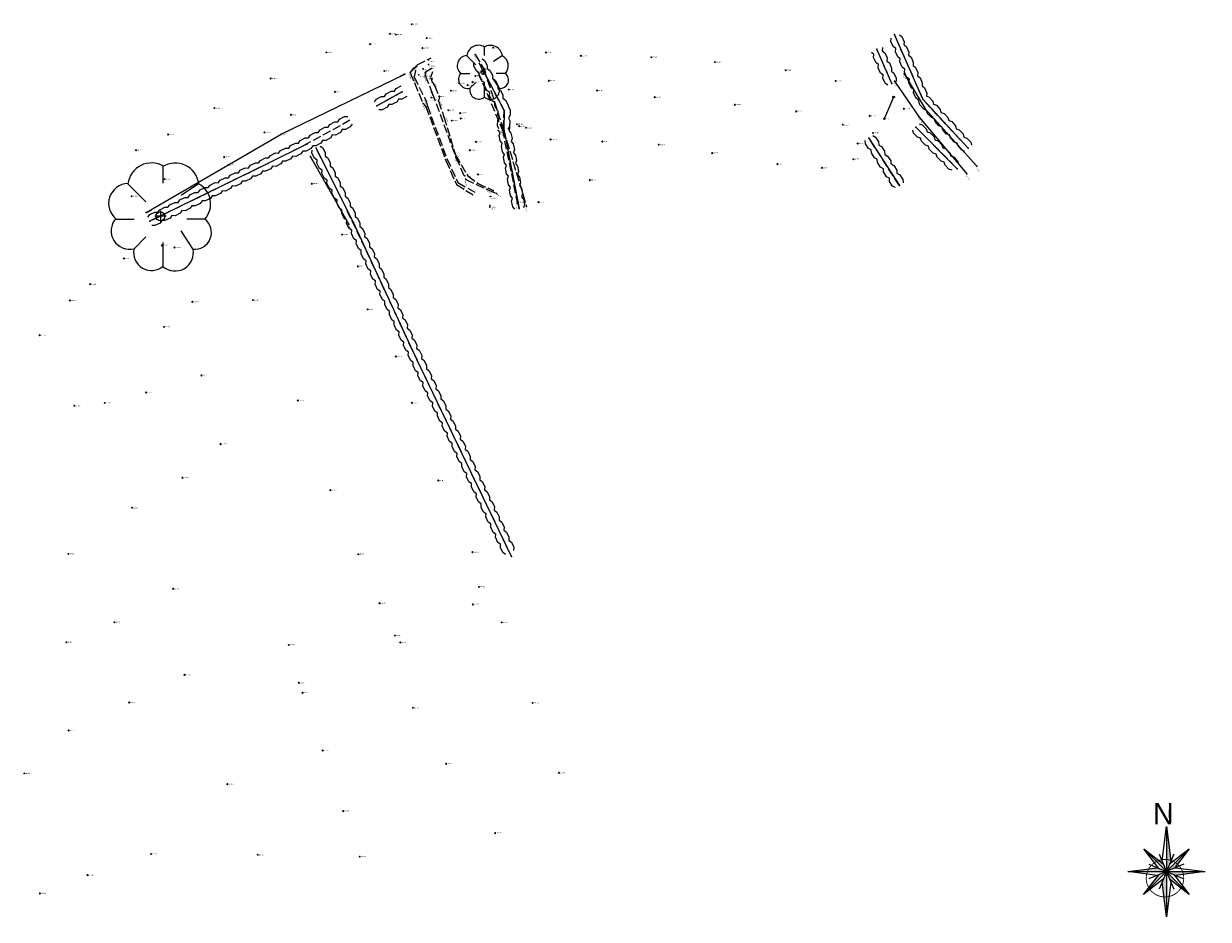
# Model space of a CAD drawing. Header units: metres. Extents: x 658718 to 659592, y 796119 to 796841.
# Tile 10 of 10: x 659352 to 659564, y 796681 to 796841. Entities that reach past the tile are written whole.
import ezdxf

# ---------------------------------------------------------------- set-up
doc = ezdxf.new("R2010")
doc.units = ezdxf.units.M
doc.header["$MEASUREMENT"] = 0
for name, pattern in [('Center line', [100, 100, 0]), ('Dashed 3-1', [2, 1.5, -0.5]), ('Dashed 4-1', [2, 1.6, -0.4]), ('Gate', [100, 100, 0]), ('Hedge', [100, 100, 0])]:
    doc.linetypes.add(name, pattern=pattern)
for name, color, linetype in [('0-018LINE', 6, 'Continuous'), ('0-18LINE', 8, 'Continuous'), ('DIMENSION', 6, 'Continuous')]:
    doc.layers.add(name, color=color, linetype=linetype)
for name, color, linetype, lineweight, true_color in [('Bank Bottom', 7, 'Continuous', 0, 0xffa500), ('Bank Bottom_Text', 7, 'Continuous', 0, 0xffa500), ('Bank Top', 7, 'Continuous', 0, 0xc7c074), ('Bank Top_Text', 7, 'Continuous', 0, 0xc7c074), ('Channel', 7, 'Continuous', 0, 0xff0080), ('Channel_Text', 7, 'Continuous', 0, 0xff0080), ('Electricity Pole', 1, 'Continuous', 0, 0xff0000), ('Electricity Pole_Text', 1, 'Continuous', 0, 0xff0000), ('Finished Floor Level', 7, 'Continuous', 0, 0xffffff), ('Gate', 6, 'Continuous', 0, 0xff00ff), ('Hedge', 3, 'Continuous', 0, 0x00ff00), ('Invert Level', 7, 'Continuous', 0, 0xffffff), ('Invert Level_Text', 7, 'Continuous', 0, 0xffffff), ('Post', 7, 'Continuous', 0, 0xffffff), ('Post_Text', 7, 'Continuous', 0, 0xffffff), ('Road Edge', 7, 'Continuous', 0, 0xff80c0), ('Road Edge_Text', 7, 'Continuous', 0, 0xff80c0), ('Spot Level', 7, 'Continuous', 0, 0xffffff), ('Spot Level_Text', 7, 'Continuous', 0, 0xffffff), ('Tree', 3, 'Continuous', 0, 0x00ff00)]:
    doc.layers.add(name, color=color, linetype=linetype, lineweight=lineweight, true_color=true_color)
doc.styles.add('0.3mm', font='micross.ttf', dxfattribs={"height": 0.3})
doc.styles.add('GOTHICE', font='gothice', dxfattribs={"width": 1.25, "height": 20})

# ---------------------------------------------------------------- blocks, each defined once
blk = doc.blocks.new('Point')
blk.add_point((0, 0))
blk = doc.blocks.new('Spot Level-Dia cross')
at = {"color": 0}
for p, q in [((-1, 1), (1, -1)), ((-1, -1), (1, 1))]:
    blk.add_line(p, q, dxfattribs=at)
blk = doc.blocks.new('Tree-Tree 2')
at = {"color": 0}
for p, q in [((0.05, 0.59), (0.05, 0.9)), ((-0.58, 0.58), (-0.26, 0.26)), ((0.68, 0.58), (0.37, 0.37)), ((0.1, 0), (-0.1, 0)), ((0, 0.1), (0, -0.1)), ((-0.79, -0.05), (-0.47, -0.05)), ((0.79, -0.05), (0.47, -0.05)), ((-0.47, -0.58), (-0.26, -0.37)), ((0.58, -0.58), (0.37, -0.26)), ((0.05, -0.89), (0.05, -0.47))]:
    blk.add_line(p, q, dxfattribs=at)
for centre, radius, start, end in [((-0.16, 0.53), 0.423, 59.7436, 173.211), ((0.26, 0.52), 0.43, 8.1301, 120.7355), ((-0.57, 0.23), 0.356, 91.6366, 231.8428), ((0.49, 0.22), 0.407, 318.0128, 62.1759), ((-0.55, -0.26), 0.33, 138.8141, 284.0362), ((0.61, -0.29), 0.3, 264.0939, 53.1301), ((-0.16, -0.65), 0.319, 167.2756, 311.1859), ((0.26, -0.65), 0.328, 228.8141, 12.3391)]:
    blk.add_arc(centre, radius, start, end, dxfattribs=at)
blk = doc.blocks.new('Tree-Single circle')
at = {"color": 0}
blk.add_circle((0, 0), 1, dxfattribs=at)
blk = doc.blocks.new('Electricity Pole-Cross circle')
at = {"color": 0}
for p, q in [((-1, 0), (1, 0)), ((0, -1), (0, 1))]:
    blk.add_line(p, q, dxfattribs=at)
blk.add_circle((0, 0), 0.9, dxfattribs=at)
blk = doc.blocks.new('Post-Single circle')
at = {"color": 0}
blk.add_circle((0, 0), 1, dxfattribs=at)
blk = doc.blocks.new('A$C27A64CFB')
at = {"layer": '0-018LINE'}
for p, q in [((1029, 1177), (1177, 1893)), ((1177, 1893), (1214, 1163)), ((924, 1038), (589, 1547)), ((589, 1547), (1041, 1139)), ((1196, 1127), (1705, 1461)), ((1705, 1461), (1296, 1009)), ((504, 432), (912, 884)), ((1013, 766), (504, 432)), ((1031, 0), (994, 730)), ((1180, 716), (1031, 0))]:
    blk.add_line(p, q, dxfattribs=at)
for points in [[(1177, 1893), (1031, 0)], [(1705, 1461), (504, 432)], [(1619, 346), (589, 1547)], [(1315, 1362), (893, 531)], [(1249, 504), (959, 1389)], [(835, 858), (0, 1031), (852, 1074)], [(2208, 862), (0, 1031)], [(1547, 1091), (661, 802)], [(1520, 736), (689, 1157)], [(1373, 1034), (2208, 862), (1357, 818)], [(1619, 346), (1167, 754)], [(1285, 855), (1619, 346)]]:
    blk.add_lwpolyline(points, dxfattribs=at)
at = {"layer": '0-018LINE', "const_width": 21.6}
blk.add_lwpolyline([(484, 994, 1843.016088), (484, 995, 0.000543)], format="xyb", close=True, dxfattribs=at)
at = {"layer": '0-018LINE'}
for points in [[(1177, 1893), (1214, 1163), (1104, 946)], [(589, 1547), (1041, 1139), (1104, 946)], [(1705, 1461), (1296, 1009), (1104, 946)], [(0, 1031), (852, 1074), (1104, 946)], [(504, 432), (912, 884), (1104, 946)], [(1031, 0), (994, 730), (1104, 946)], [(1619, 346), (1167, 754), (1104, 946)], [(2208, 862), (1357, 818), (1104, 946)]]:
    blk.add_solid(points, dxfattribs=at)
at = {"layer": '0-18LINE', "style": 'GOTHICE'}
blk.add_text('N', height=518, rotation=265.4932, dxfattribs=at).set_placement((2289, 1185))

msp = doc.modelspace()

# ---------------------------------------------------------------- linework, layer by layer
at = {"layer": 'Bank Bottom', "linetype": 'Dashed 3-1'}
msp.add_line((659435.08, 796810.96, 148.24), (659436.74, 796810.28, 148.16), dxfattribs=at)
for points in [[(659422.25, 796832.18, 148.7), (659422.04, 796831.07, 148.85), (659424.16, 796826.79, 148.58), (659424.39, 796825.88, 148.58), (659427.87, 796816.49, 148.58), (659429.85, 796812.2, 148.58), (659432.85, 796810.51, 148.58)], [(659425.13, 796832.57, 148.54), (659423.96, 796831.86, 148.66), (659424, 796831.32, 148.75), (659425.26, 796828.2, 148.65), (659429.49, 796816.67, 148.27), (659431.23, 796812.75, 148.26), (659435.08, 796810.96, 148.24)], [(659433.45, 796831.89, 150.58), (659437.78, 796821.59, 150.62), (659440.44, 796808.56, 149.45)]]:
    msp.add_polyline3d(points, dxfattribs=at)
at = {"layer": 'Bank Bottom'}
for p in [(659424.58, 796834.11, 149.02), (659435.52, 796808.09, 148.31)]:
    msp.add_point(p, dxfattribs=at)
at = {"layer": 'Bank Top', "linetype": 'Dashed 4-1'}
msp.add_line((659433.34, 796812.09, 148.5), (659436.11, 796810.8, 148.63), dxfattribs=at)
msp.add_lwpolyline([(659421.36, 796831.99), (659422.57, 796833.21), (659425.03, 796834.48)], dxfattribs=at)
for points in [[(659432.89, 796835.08, 152.26), (659434.47, 796832.53, 152.14), (659437.94, 796821.7, 151.39), (659442.09, 796807.92, 150.07)], [(659421.3, 796831.85, 149.34), (659423.61, 796826.36, 149.14), (659423.9, 796825.98, 148.85), (659424.11, 796825.81, 149.1), (659427.68, 796816.17, 149.1), (659429.57, 796811.84, 148.69), (659432.54, 796810.03, 148.44)], [(659421.44, 796831.97, 149.32), (659422.5, 796833.03, 149.4)], [(659425.32, 796831.96, 149.58), (659424.96, 796830.98, 149.58), (659425.25, 796830.21, 149.09), (659425.63, 796829.56, 149.04), (659426.54, 796827.51, 149.11), (659426.36, 796826.82, 149.11), (659427.32, 796823.97, 149), (659429.39, 796817.18, 148.76), (659431.61, 796813.4, 148.76), (659433.34, 796812.09, 148.5)]]:
    msp.add_polyline3d(points, dxfattribs=at)
at = {"layer": 'Bank Top'}
msp.add_point((659435.56, 796807.81, 148.42), dxfattribs=at)
at = {"layer": 'Channel', "linetype": 'Continuous'}
msp.add_line((659410.35, 796804.76, 154.8), (659403.52, 796816.87, 154.49), dxfattribs=at)
msp.add_polyline3d([(659374.15, 796806.89, 157.79), (659388.74, 796815.31, 156.24), (659398.25, 796820.83, 154.72), (659420.36, 796831.56, 149.39)], dxfattribs=at)
at = {"layer": 'Finished Floor Level', "color": 96, "linetype": 'Hedge', "true_color": 0x008000}
for p, q in [((659507.32, 796829.93, 162.35), (659504.64, 796836.01, 162.54)), ((659415.36, 796825.92, 151.5), (659419.9, 796828.39, 149.46)), ((659519, 796814.64, 161.97), (659511.62, 796822.13, 161.84)), ((659503.21, 796820.16, 161.45), (659508.68, 796811.66, 160.49))]:
    msp.add_line(p, q, dxfattribs=at)
for points in [[(659520.95, 796818.33, 162.01), (659512.88, 796827.08, 162.19), (659507.77, 796838.67, 162.32)], [(659434.33, 796832.2, 152.06), (659438.09, 796825.11, 152.06), (659438.06, 796821.73, 151.46), (659440.76, 796807.58, 149.98)], [(659402.87, 796819.05, 154.34), (659395.88, 796815.64, 156.7), (659374.82, 796805.29, 158.53)], [(659439.41, 796745.45, 155.52), (659422.5, 796780.61, 156.12), (659411.18, 796805.08, 155.23), (659404.5, 796818.37, 153.92)]]:
    msp.add_polyline3d(points, dxfattribs=at)
at = {"layer": 'Gate', "linetype": 'Gate', "ltscale": 0.2}
msp.add_line((659507.59, 796827.47, 161.89), (659505.98, 796823.72, 161.7), dxfattribs=at)
at = {"layer": 'Hedge', "linetype": 'Dashed 3-1'}
for p, q in [((659508.74, 796836.46, 162.19), (659507.77, 796838.67, 162.32)), ((659507.32, 796829.93, 162.35), (659504.64, 796836.01, 162.54)), ((659512.78, 796827.3, 162.19), (659508.74, 796836.46, 162.19)), ((659438.09, 796825.11, 152.06), (659433.41, 796833.96, 152.06)), ((659419.9, 796828.39, 149.46), (659415.36, 796825.92, 151.5)), ((659514.14, 796825.64, 162.01), (659512.88, 796827.08, 162.19)), ((659437.94, 796821.77, 151.39), (659438.09, 796825.11, 152.06)), ((659520.95, 796818.33, 162.01), (659514.13, 796825.65, 162.01)), ((659410.55, 796823.33, 158.53), (659401.77, 796818.53, 158.53)), ((659438.95, 796817.4, 149.98), (659437.95, 796822.31, 149.98)), ((659518.64, 796815, 161.84), (659511.62, 796822.13, 161.84)), ((659508.63, 796811.74, 161.45), (659503.21, 796820.16, 161.45)), ((659401.77, 796818.53, 158.53), (659392.8, 796814.09, 158.53)), ((659408.99, 796809.42, 153.92), (659404.5, 796818.37, 153.92)), ((659440.76, 796807.58, 149.98), (659438.92, 796817.41, 149.98)), ((659392.8, 796814.09, 158.53), (659383.81, 796809.69, 158.53)), ((659383.81, 796809.69, 158.53), (659374.82, 796805.29, 158.53)), ((659413.31, 796800.4, 153.92), (659408.99, 796809.42, 153.92)), ((659417.53, 796791.32, 153.92), (659413.31, 796800.4, 153.92)), ((659421.73, 796782.24, 153.92), (659417.53, 796791.32, 153.92)), ((659426.05, 796773.21, 153.92), (659421.73, 796782.24, 153.92)), ((659430.4, 796764.19, 153.92), (659426.05, 796773.21, 153.92)), ((659434.73, 796755.17, 153.92), (659430.4, 796764.19, 153.92)), ((659439.05, 796746.14, 153.92), (659434.73, 796755.17, 153.92))]:
    msp.add_line(p, q, dxfattribs=at)
at = {"layer": 'Hedge'}
for points, elevation in [([(659508, 796836.13), (659507.55, 796836.49), (659507.15, 796837.4), (659507.19, 796837.98)], 162.19), ([(659508.66, 796838.62), (659509.12, 796838.28), (659509.53, 796837.36), (659509.48, 796836.79)], 162.19), ([(659505.64, 796836.31), (659505.61, 796835.74), (659506.06, 796835.39), (659506.46, 796834.49), (659506.42, 796833.91), (659506.87, 796833.57), (659507.28, 796832.66), (659507.23, 796832.09), (659507.69, 796831.75), (659508.1, 796830.83), (659508.06, 796830.26)], 162.35), ([(659512.04, 796826.97), (659511.59, 796827.34), (659511.19, 796828.25), (659511.23, 796828.82), (659510.77, 796829.16), (659510.38, 796830.09), (659510.44, 796830.66), (659509.98, 796830.98), (659509.57, 796831.91), (659509.61, 796832.49), (659509.16, 796832.82), (659508.77, 796833.77), (659508.81, 796834.32), (659508.36, 796834.66), (659507.96, 796835.57), (659508.01, 796836.14)], 162.19), ([(659509.49, 796836.79), (659509.94, 796836.44), (659510.35, 796835.52), (659510.3, 796834.95), (659510.75, 796834.6), (659511.15, 796833.69), (659511.11, 796833.12), (659511.56, 796832.77), (659511.95, 796831.86), (659511.91, 796831.29), (659512.36, 796830.94), (659512.76, 796830.03), (659512.71, 796829.46), (659513.16, 796829.11), (659513.57, 796828.2), (659513.52, 796827.63)], 162.19), ([(659437.02, 796824.98), (659436.9, 796825.06), (659436.44, 796825.94), (659436.44, 796826.52), (659435.96, 796826.82), (659435.5, 796827.72), (659435.52, 796828.29), (659435.04, 796828.58), (659434.56, 796829.48), (659434.57, 796830.06), (659434.09, 796830.35), (659433.63, 796831.27), (659433.64, 796831.83), (659433.16, 796832.14), (659432.7, 796833.01), (659432.7, 796833.58)], 152.06), ([(659434.14, 796834.34), (659434.61, 796834.02), (659435.08, 796833.14), (659435.07, 796832.57), (659435.55, 796832.25), (659436.01, 796831.37), (659436.01, 796830.8), (659436.48, 796830.48), (659436.94, 796829.6), (659436.94, 796829.03), (659437.41, 796828.71), (659437.87, 796827.83), (659437.87, 796827.26), (659438.34, 796826.95), (659438.81, 796826.06), (659438.81, 796825.87)], 152.06), ([(659506.58, 796829.6), (659506.13, 796829.96), (659505.72, 796830.87), (659505.76, 796831.44), (659505.3, 796831.77), (659504.9, 796832.7), (659504.95, 796833.27), (659504.49, 796833.59), (659504.07, 796834.52), (659504.12, 796835.1), (659503.66, 796835.42)], 162.35), ([(659414.97, 796826.64), (659415.29, 796827.12), (659416.16, 796827.6), (659416.73, 796827.59), (659417.05, 796828.07), (659417.92, 796828.54), (659418.5, 796828.55), (659418.81, 796829.02), (659419.68, 796829.49)], 151.5), ([(659420.72, 796827.6), (659419.83, 796827.11), (659419.25, 796827.11), (659418.96, 796826.63), (659418.04, 796826.17), (659417.49, 796826.17), (659417.18, 796825.69), (659416.31, 796825.22), (659415.74, 796825.22)], 151.5), ([(659513.43, 796827.68), (659513.97, 796827.49), (659514.63, 796826.73), (659514.75, 796826.17)], 162.01), ([(659437.13, 796821.81), (659436.89, 796822.33), (659436.94, 796823.33), (659437.24, 796823.82), (659436.97, 796824.32), (659437.02, 796824.98)], 151.39), ([(659438.81, 796825.87), (659439.19, 796825.21), (659439.14, 796824.22), (659438.84, 796823.73), (659439.09, 796823.22), (659439.05, 796822.22), (659438.75, 796821.73)], 151.39), ([(659513.53, 796825.11), (659513, 796825.32), (659512.34, 796826.07), (659512.21, 796826.64), (659512.04, 796826.97)], 162.01), ([(659520.36, 796817.77), (659519.82, 796817.97), (659519.14, 796818.7), (659519, 796819.26), (659518.45, 796819.42), (659517.77, 796820.17), (659517.64, 796820.73), (659517.1, 796820.88), (659516.4, 796821.63), (659516.26, 796822.19), (659515.72, 796822.34), (659515.04, 796823.11), (659514.9, 796823.65), (659514.37, 796823.83), (659513.69, 796824.55), (659513.54, 796825.1)], 162.01), ([(659514.73, 796826.21), (659515.27, 796826.02), (659515.95, 796825.29), (659516.09, 796824.74), (659516.64, 796824.55), (659517.31, 796823.83), (659517.47, 796823.27), (659518, 796823.09), (659518.67, 796822.37), (659518.82, 796821.81), (659519.36, 796821.63), (659520.04, 796820.9), (659520.18, 796820.34), (659520.72, 796820.16), (659521.4, 796819.43), (659521.55, 796818.88)], 162.01), ([(659401.38, 796819.24), (659401.69, 796819.73), (659402.57, 796820.21), (659403.14, 796820.2), (659403.45, 796820.69), (659404.32, 796821.16), (659404.9, 796821.17), (659405.21, 796821.65), (659406.08, 796822.12), (659406.65, 796822.12), (659406.96, 796822.6), (659407.84, 796823.08), (659408.41, 796823.08), (659408.71, 796823.56), (659409.59, 796824.04), (659410.16, 796824.04)], 158.53), ([(659410.94, 796822.62), (659410.62, 796822.15), (659409.74, 796821.67), (659409.17, 796821.66), (659408.88, 796821.18), (659407.98, 796820.7), (659407.41, 796820.71), (659407.13, 796820.23), (659406.23, 796819.74), (659405.65, 796819.74), (659405.37, 796819.25), (659404.45, 796818.79), (659403.9, 796818.78), (659403.6, 796818.3), (659402.73, 796817.83), (659402.16, 796817.82)], 158.53), ([(659438.16, 796817.24), (659437.8, 796817.69), (659437.59, 796818.67), (659437.76, 796819.22), (659437.38, 796819.64), (659437.2, 796820.64), (659437.37, 796821.18), (659436.99, 796821.6)], 149.98), ([(659439.11, 796822.04), (659438.94, 796821.49), (659439.31, 796821.05), (659439.51, 796820.08), (659439.34, 796819.53), (659439.71, 796819.1), (659439.91, 796818.12), (659439.74, 796817.57)], 149.98), ([(659518.07, 796814.43), (659517.52, 796814.61), (659516.82, 796815.32), (659516.66, 796815.87), (659516.11, 796816.02), (659515.41, 796816.75), (659515.26, 796817.31), (659514.72, 796817.44), (659514, 796818.17), (659513.84, 796818.72), (659513.3, 796818.87), (659512.6, 796819.62), (659512.45, 796820.15), (659511.9, 796820.31), (659511.21, 796821.02), (659511.05, 796821.56)], 161.84), ([(659512.2, 796822.7), (659512.75, 796822.53), (659513.45, 796821.82), (659513.61, 796821.27), (659514.16, 796821.1), (659514.85, 796820.39), (659515.02, 796819.85), (659515.56, 796819.68), (659516.25, 796818.97), (659516.41, 796818.42), (659516.96, 796818.25), (659517.65, 796817.54), (659517.81, 796816.99), (659518.36, 796816.83), (659519.06, 796816.12), (659519.22, 796815.56)], 161.84), ([(659392.44, 796814.82), (659392.77, 796815.29), (659393.67, 796815.73), (659394.24, 796815.71), (659394.57, 796816.18), (659395.46, 796816.61), (659396.03, 796816.6), (659396.36, 796817.06), (659397.25, 796817.5), (659397.82, 796817.48), (659398.15, 796817.95), (659399.05, 796818.38), (659399.62, 796818.36), (659399.94, 796818.83), (659400.84, 796819.27), (659401.41, 796819.25)], 158.53), ([(659405.24, 796818.74), (659405.71, 796818.41), (659406.15, 796817.51), (659406.13, 796816.94), (659406.6, 796816.61), (659407.04, 796815.73), (659407.04, 796815.15), (659407.5, 796814.83), (659407.94, 796813.94), (659407.92, 796813.37), (659408.39, 796813.04), (659408.83, 796812.15), (659408.81, 796811.58), (659409.28, 796811.25), (659409.73, 796810.36), (659409.71, 796809.79)], 153.92), ([(659507.95, 796811.3), (659507.46, 796811.59), (659506.91, 796812.43), (659506.87, 796813.01), (659506.37, 796813.26), (659505.83, 796814.12), (659505.8, 796814.69), (659505.29, 796814.94), (659504.74, 796815.79), (659504.7, 796816.37), (659504.2, 796816.62), (659503.66, 796817.5), (659503.62, 796818.05), (659503.12, 796818.32), (659502.59, 796819.15), (659502.54, 796819.72)], 161.45), ([(659503.9, 796820.6), (659504.41, 796820.32), (659504.95, 796819.48), (659504.98, 796818.91), (659505.49, 796818.63), (659506.02, 796817.8), (659506.08, 796817.23), (659506.57, 796816.95), (659507.11, 796816.12), (659507.15, 796815.55), (659507.65, 796815.27), (659508.19, 796814.43), (659508.23, 796813.86), (659508.73, 796813.59), (659509.27, 796812.75), (659509.31, 796812.18)], 161.45), ([(659402.13, 796817.8), (659401.79, 796817.34), (659400.9, 796816.89), (659400.32, 796816.92), (659400.01, 796816.44), (659399.09, 796816.01), (659398.52, 796816.04), (659398.22, 796815.57), (659397.31, 796815.11), (659396.73, 796815.14), (659396.42, 796814.67), (659395.49, 796814.24), (659394.94, 796814.25), (659394.62, 796813.79), (659393.73, 796813.35), (659393.16, 796813.37)], 158.53), ([(659408.27, 796809.06), (659407.8, 796809.4), (659407.35, 796810.29), (659407.37, 796810.87), (659406.9, 796811.18), (659406.45, 796812.09), (659406.49, 796812.66), (659406.01, 796812.96), (659405.55, 796813.87), (659405.57, 796814.45), (659405.1, 796814.75), (659404.67, 796815.68), (659404.68, 796816.24), (659404.22, 796816.56), (659403.77, 796817.44), (659403.79, 796818.01)], 153.92), ([(659439.97, 796807.43), (659439.62, 796807.88), (659439.43, 796808.86), (659439.61, 796809.41), (659439.24, 796809.84), (659439.06, 796810.84), (659439.25, 796811.38), (659438.88, 796811.8), (659438.69, 796812.8), (659438.87, 796813.35), (659438.5, 796813.77), (659438.34, 796814.78), (659438.5, 796815.31), (659438.14, 796815.75), (659437.96, 796816.72), (659438.13, 796817.27)], 149.98), ([(659439.72, 796817.56), (659440.09, 796817.12), (659440.27, 796816.14), (659440.09, 796815.59), (659440.45, 796815.14), (659440.63, 796814.17), (659440.47, 796813.62), (659440.82, 796813.18), (659441, 796812.21), (659440.83, 796811.66), (659441.19, 796811.22), (659441.37, 796810.24), (659441.19, 796809.69), (659441.55, 796809.25), (659441.74, 796808.27), (659441.56, 796807.72)], 149.98), ([(659383.45, 796810.42), (659383.79, 796810.89), (659384.69, 796811.33), (659385.26, 796811.3), (659385.59, 796811.77), (659386.48, 796812.2), (659387.05, 796812.19), (659387.38, 796812.65), (659388.28, 796813.08), (659388.85, 796813.06), (659389.18, 796813.52), (659390.08, 796813.96), (659390.65, 796813.93), (659390.97, 796814.4), (659391.87, 796814.84), (659392.45, 796814.81)], 158.53), ([(659393.16, 796813.36), (659392.82, 796812.9), (659391.92, 796812.46), (659391.34, 796812.48), (659391.03, 796812.01), (659390.11, 796811.58), (659389.54, 796811.61), (659389.24, 796811.14), (659388.32, 796810.69), (659387.75, 796810.72), (659387.44, 796810.25), (659386.5, 796809.82), (659385.95, 796809.85), (659385.63, 796809.38), (659384.73, 796808.95), (659384.17, 796808.97)], 158.53), ([(659374.46, 796806.02), (659374.8, 796806.49), (659375.7, 796806.93), (659376.27, 796806.9), (659376.6, 796807.37), (659377.49, 796807.8), (659378.06, 796807.79), (659378.4, 796808.25), (659379.29, 796808.68), (659379.86, 796808.66), (659380.19, 796809.12), (659381.09, 796809.56), (659381.66, 796809.53), (659381.99, 796810), (659382.88, 796810.44), (659383.46, 796810.41)], 158.53), ([(659384.17, 796808.96), (659383.83, 796808.5), (659382.93, 796808.06), (659382.35, 796808.08), (659382.04, 796807.61), (659381.12, 796807.18), (659380.55, 796807.21), (659380.25, 796806.74), (659379.33, 796806.29), (659378.76, 796806.32), (659378.45, 796805.85), (659377.51, 796805.42), (659376.96, 796805.44), (659376.64, 796804.98), (659375.74, 796804.55), (659375.18, 796804.57)], 158.53), ([(659412.58, 796800.05), (659412.12, 796800.39), (659411.69, 796801.29), (659411.72, 796801.87), (659411.25, 796802.19), (659410.82, 796803.11), (659410.87, 796803.68), (659410.4, 796803.99), (659409.95, 796804.9), (659409.99, 796805.48), (659409.52, 796805.79), (659409.1, 796806.73), (659409.13, 796807.29), (659408.67, 796807.61), (659408.24, 796808.51), (659408.26, 796809.08)], 153.92), ([(659409.73, 796809.78), (659410.19, 796809.44), (659410.62, 796808.54), (659410.59, 796807.97), (659411.05, 796807.63), (659411.48, 796806.73), (659411.46, 796806.16), (659411.92, 796805.83), (659412.34, 796804.93), (659412.31, 796804.36), (659412.78, 796804.02), (659413.2, 796803.12), (659413.17, 796802.55), (659413.64, 796802.22), (659414.07, 796801.32), (659414.04, 796800.74)], 153.92), ([(659416.8, 796790.98), (659416.34, 796791.33), (659415.92, 796792.24), (659415.96, 796792.81), (659415.49, 796793.14), (659415.08, 796794.06), (659415.12, 796794.63), (659414.66, 796794.94), (659414.23, 796795.87), (659414.26, 796796.44), (659413.8, 796796.76), (659413.39, 796797.7), (659413.43, 796798.26), (659412.97, 796798.59), (659412.55, 796799.49), (659412.58, 796800.06)], 153.92), ([(659414.05, 796800.74), (659414.51, 796800.4), (659414.93, 796799.49), (659414.89, 796798.92), (659415.36, 796798.58), (659415.77, 796797.68), (659415.75, 796797.11), (659416.2, 796796.77), (659416.61, 796795.87), (659416.58, 796795.29), (659417.04, 796794.95), (659417.46, 796794.05), (659417.42, 796793.48), (659417.88, 796793.14), (659418.3, 796792.24), (659418.27, 796791.66)], 153.92), ([(659418.28, 796791.66), (659418.74, 796791.32), (659419.15, 796790.41), (659419.11, 796789.84), (659419.57, 796789.5), (659419.99, 796788.6), (659419.96, 796788.03), (659420.41, 796787.69), (659420.83, 796786.79), (659420.79, 796786.21), (659421.25, 796785.87), (659421.66, 796784.96), (659421.63, 796784.39), (659422.08, 796784.06), (659422.5, 796783.15), (659422.47, 796782.58)], 153.92), ([(659421, 796781.9), (659420.54, 796782.25), (659420.12, 796783.16), (659420.16, 796783.73), (659419.7, 796784.06), (659419.28, 796784.98), (659419.33, 796785.55), (659418.87, 796785.87), (659418.44, 796786.79), (659418.48, 796787.37), (659418.01, 796787.69), (659417.61, 796788.63), (659417.64, 796789.18), (659417.19, 796789.52), (659416.77, 796790.42), (659416.8, 796790.99)], 153.92), ([(659425.33, 796772.86), (659424.87, 796773.21), (659424.43, 796774.11), (659424.46, 796774.68), (659423.99, 796775), (659423.57, 796775.92), (659423.61, 796776.49), (659423.14, 796776.8), (659422.7, 796777.72), (659422.73, 796778.3), (659422.26, 796778.61), (659421.85, 796779.54), (659421.87, 796780.1), (659421.41, 796780.43), (659420.98, 796781.32), (659421.01, 796781.89)], 153.92), ([(659422.47, 796782.59), (659422.93, 796782.25), (659423.37, 796781.35), (659423.33, 796780.78), (659423.8, 796780.44), (659424.22, 796779.55), (659424.21, 796778.97), (659424.66, 796778.64), (659425.09, 796777.75), (659425.06, 796777.17), (659425.52, 796776.84), (659425.95, 796775.94), (659425.92, 796775.36), (659426.38, 796775.03), (659426.81, 796774.13), (659426.78, 796773.56)], 153.92), ([(659429.67, 796763.84), (659429.21, 796764.19), (659428.78, 796765.09), (659428.81, 796765.66), (659428.33, 796765.98), (659427.91, 796766.9), (659427.95, 796767.47), (659427.48, 796767.78), (659427.03, 796768.69), (659427.06, 796769.27), (659426.6, 796769.58), (659426.18, 796770.52), (659426.2, 796771.07), (659425.74, 796771.4), (659425.31, 796772.29), (659425.33, 796772.86)], 153.92), ([(659426.79, 796773.56), (659427.26, 796773.23), (659427.69, 796772.33), (659427.66, 796771.76), (659428.12, 796771.42), (659428.55, 796770.53), (659428.54, 796769.95), (659428.99, 796769.62), (659429.42, 796768.73), (659429.39, 796768.15), (659429.86, 796767.82), (659430.29, 796766.92), (659430.26, 796766.35), (659430.72, 796766.02), (659431.16, 796765.12), (659431.13, 796764.54)], 153.92), ([(659434, 796754.82), (659433.54, 796755.16), (659433.11, 796756.06), (659433.14, 796756.64), (659432.67, 796756.96), (659432.24, 796757.88), (659432.28, 796758.45), (659431.81, 796758.76), (659431.37, 796759.67), (659431.4, 796760.25), (659430.93, 796760.56), (659430.52, 796761.5), (659430.54, 796762.06), (659430.08, 796762.38), (659429.65, 796763.28), (659429.68, 796763.85)], 153.92), ([(659431.14, 796764.55), (659431.6, 796764.21), (659432.03, 796763.31), (659432, 796762.74), (659432.47, 796762.4), (659432.89, 796761.51), (659432.88, 796760.93), (659433.33, 796760.6), (659433.76, 796759.7), (659433.73, 796759.13), (659434.19, 796758.8), (659434.62, 796757.9), (659434.59, 796757.32), (659435.05, 796756.99), (659435.49, 796756.09), (659435.46, 796755.52)], 153.92), ([(659435.47, 796755.52), (659435.93, 796755.18), (659436.36, 796754.28), (659436.33, 796753.71), (659436.79, 796753.37), (659437.22, 796752.48), (659437.2, 796751.91), (659437.66, 796751.57), (659438.08, 796750.68), (659438.05, 796750.1), (659438.52, 796749.77), (659438.94, 796748.87), (659438.91, 796748.3), (659439.38, 796747.97), (659439.81, 796747.06), (659439.78, 796746.49)], 153.92), ([(659438.32, 796745.79), (659437.86, 796746.14), (659437.43, 796747.04), (659437.46, 796747.62), (659436.99, 796747.93), (659436.57, 796748.85), (659436.61, 796749.42), (659436.14, 796749.73), (659435.7, 796750.65), (659435.73, 796751.23), (659435.26, 796751.54), (659434.84, 796752.48), (659434.87, 796753.03), (659434.41, 796753.36), (659433.98, 796754.25), (659434.01, 796754.82)], 153.92)]:
    msp.add_lwpolyline(points, dxfattribs=dict(at, elevation=elevation))
at = {"layer": 'Road Edge', "linetype": 'Center line'}
for points in [[(659509.51, 796831.62, 162.25), (659513.24, 796825.39, 162.17), (659522.49, 796815.14, 162)], [(659507.78, 796830.33, 161.98), (659512.21, 796823.9, 162.05), (659520.71, 796813.76, 162.23)]]:
    msp.add_polyline3d(points, dxfattribs=at)

# ---------------------------------------------------------------- block references
at = {"layer": 'Bank Bottom_Text', "linetype": 'Continuous'}
for p in [(659424.58, 796834.11, 149.02), (659422.25, 796832.18, 148.7), (659423.96, 796831.86, 148.66), (659424, 796831.32, 148.75), (659425.13, 796832.57, 148.54), (659433.45, 796831.89, 150.58), (659422.04, 796831.07, 148.85), (659425.26, 796828.2, 148.65), (659424.16, 796826.79, 148.58), (659424.39, 796825.88, 148.58), (659437.78, 796821.59, 150.62), (659429.49, 796816.67, 148.27), (659431.23, 796812.75, 148.26), (659435.08, 796810.96, 148.24), (659436.74, 796810.28, 148.16), (659435.52, 796808.09, 148.31), (659440.44, 796808.56, 149.45)]:
    msp.add_blockref('Point', p, dxfattribs=at)
at = {"layer": 'Bank Top_Text', "linetype": 'Continuous'}
for p in [(659432.89, 796835.08, 152.26), (659421.3, 796831.85, 149.34), (659421.44, 796831.97, 149.32), (659422.5, 796833.03, 149.4), (659434.47, 796832.53, 152.14), (659425.22, 796830.75, 149.58), (659425.25, 796830.21, 149.09), (659425.63, 796829.56, 149.04), (659426.54, 796827.51, 149.11), (659423.61, 796826.36, 149.14), (659423.9, 796825.98, 148.85), (659424.11, 796825.81, 149.1), (659426.36, 796826.82, 149.11), (659427.32, 796823.97, 149), (659437.94, 796821.7, 151.39), (659429.39, 796817.18, 148.76), (659431.1, 796813.4, 148.69), (659431.97, 796813.15, 148.44), (659433.34, 796812.09, 148.5), (659436.11, 796810.8, 148.63), (659435.56, 796807.81, 148.42), (659442.09, 796807.92, 150.07)]:
    msp.add_blockref('Point', p, dxfattribs=at)
at = {"layer": 'Channel_Text', "linetype": 'Continuous'}
for p in [(659420.36, 796831.56, 149.39), (659398.25, 796820.83, 154.72), (659403.52, 796816.87, 154.49), (659388.74, 796815.31, 156.24), (659374.15, 796806.89, 157.79), (659410.35, 796804.76, 154.8)]:
    msp.add_blockref('Point', p, dxfattribs=at)
at = {"layer": 'DIMENSION', "ltscale": 20, "xscale": 0.007273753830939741, "yscale": 0.007273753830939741, "zscale": 0.007273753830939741, "rotation": 94.34499767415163}
msp.add_blockref('A$C27A64CFB', (659563.82, 796681.66, 14.9), dxfattribs=at)
at = {"layer": 'Electricity Pole', "color": 7, "linetype": 'Continuous', "lineweight": -3, "true_color": 0xffffff, "xscale": 0.1500000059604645, "yscale": 0.1500000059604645}
msp.add_blockref('Electricity Pole-Cross circle', (659507.61, 796827.49, 161.92), dxfattribs=at)
at = {"layer": 'Electricity Pole', "linetype": 'Continuous'}
msp.add_blockref('Point', (659507.61, 796827.49, 161.92), dxfattribs=at)
at = {"layer": 'Gate', "linetype": 'Continuous'}
for p in [(659507.59, 796827.47, 161.89), (659505.98, 796823.72, 161.7)]:
    msp.add_blockref('Point', p, dxfattribs=at)
at = {"layer": 'Hedge', "linetype": 'Continuous'}
for p in [(659507.77, 796838.67, 162.32), (659504.64, 796836.01, 162.54), (659434.33, 796832.2, 152.06), (659507.32, 796829.93, 162.35), (659419.9, 796828.39, 149.46), (659512.88, 796827.08, 162.19), (659415.36, 796825.92, 151.5), (659438.09, 796825.11, 152.06), (659438.06, 796821.73, 151.46), (659511.62, 796822.13, 161.84), (659402.87, 796819.05, 154.34), (659503.21, 796820.16, 161.45), (659404.5, 796818.37, 153.92), (659520.95, 796818.33, 162.01), (659395.88, 796815.64, 156.7), (659519, 796814.64, 161.97), (659508.68, 796811.66, 160.49), (659440.76, 796807.58, 149.98), (659374.82, 796805.29, 158.53), (659411.18, 796805.08, 155.23), (659422.5, 796780.61, 156.12), (659439.41, 796745.45, 155.52)]:
    msp.add_blockref('Point', p, dxfattribs=at)
at = {"layer": 'Invert Level', "linetype": 'Continuous'}
for p in [(659422.83, 796831.44, 148.49), (659423.65, 796832.51, 148.6), (659424.6, 796833.3, 148.73), (659425.05, 796827.39, 148.56), (659435.58, 796809.72, 148.12)]:
    msp.add_blockref('Point', p, dxfattribs=at)
at = {"layer": 'Post', "linetype": 'Continuous', "lineweight": -3, "xscale": 0.1000000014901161, "yscale": 0.1000000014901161}
msp.add_blockref('Post-Single circle', (659505.97, 796823.6, 161.68), dxfattribs=at)
at = {"layer": 'Post', "linetype": 'Continuous'}
msp.add_blockref('Point', (659505.97, 796823.6, 161.68), dxfattribs=at)
at = {"layer": 'Road Edge_Text', "linetype": 'Continuous'}
for p in [(659509.51, 796831.62, 162.25), (659507.78, 796830.33, 161.98), (659513.24, 796825.39, 162.17), (659512.21, 796823.9, 162.05), (659522.49, 796815.14, 162), (659520.71, 796813.76, 162.23)]:
    msp.add_blockref('Point', p, dxfattribs=at)
at = {"layer": 'Spot Level', "color": 18, "linetype": 'Continuous', "lineweight": -3, "true_color": 0x000000, "xscale": 0.1000000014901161, "yscale": 0.1000000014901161}
for p in [(659421.58, 796840.49, 149.95), (659417.71, 796838.77, 149.95), (659418.77, 796838.64, 149.95), (659424.24, 796838.02, 149.91), (659406.35, 796835.47, 152.29), (659414.15, 796836.93, 150.19), (659423.51, 796836.26, 149.87), (659436.09, 796836.3, 153.39), (659445.56, 796835.45, 154.49), (659451.78, 796834.86, 155.44), (659464.36, 796834.58, 157.25), (659475.73, 796833.74, 158.96), (659416.68, 796832.14, 150.09), (659432.94, 796831.26, 150.35), (659434.62, 796832.49, 152.07), (659488.35, 796832.27, 160.86), (659396.4, 796830.8, 154.69), (659430.04, 796829.99, 149.73), (659431.58, 796829.61, 149.94), (659432.45, 796830.14, 150.13), (659446.08, 796830.43, 153.84), (659497.27, 796830.36, 161.4), (659407.87, 796828.42, 152.92), (659426.51, 796827.59, 149.2), (659428.59, 796828.61, 149.49), (659438.9, 796828.82, 152.89), (659454.66, 796828.66, 155.06), (659464.95, 796827.46, 156.52), (659386.33, 796825.52, 156.59), (659428.11, 796825.12, 148.94), (659479.28, 796826.14, 158.55), (659490.24, 796824.95, 160.29), (659509.46, 796825.42, 161.97), (659400.03, 796824.3, 155), (659428.72, 796823.28, 148.95), (659430.24, 796824.65, 149.37), (659430.33, 796823.65, 149.34), (659503.34, 796824.12, 161.42), (659378.09, 796820.81, 157.44), (659395.28, 796821.18, 156.1), (659440.37, 796822.63, 152.08), (659440.78, 796822.3, 152.22), (659441.98, 796822.01, 152.22), (659498.55, 796822.55, 161.16), (659503.95, 796821.08, 161.34), (659433.04, 796819.51, 149.11), (659446.37, 796819.9, 152.31), (659455.62, 796819.54, 153.94), (659465.69, 796818.98, 155.46), (659501.21, 796819.18, 161.13), (659372.34, 796818, 158.27), (659388.09, 796816.79, 157.12), (659431.96, 796818.02, 148.69), (659475.24, 796817.51, 156.82), (659486.9, 796815.5, 158.63), (659494.84, 796814.85, 159.94), (659500.43, 796816.37, 160.53), (659377.47, 796812.83, 158.19), (659433.41, 796813.65, 148.51), (659453.4, 796812.68, 152.42), (659403.76, 796812.03, 155.75), (659371.58, 796809.77, 158.96), (659440.49, 796808.73, 149.51), (659444.23, 796808.72, 150.82), (659409.14, 796802.92, 155.96), (659376.96, 796801.01, 158.81), (659379.22, 796800.61, 158.6), (659370.19, 796798.67, 159.86), (659411.97, 796797.26, 156.17), (659364.17, 796794.08, 161.29), (659360.53, 796791.17, 162.87), (659393.24, 796791.22, 157.98), (659382.43, 796790.91, 158.89), (659413.71, 796789.55, 156.31), (659355.16, 796784.96, 165.16), (659377.36, 796786.43, 159.72), (659418.74, 796781.14, 156.26), (659384.04, 796777.79, 159.29), (659374.17, 796774.72, 160.9), (659361.34, 796772.35, 164.5), (659366.76, 796772.84, 162.8), (659401.25, 796773.28, 158.42), (659421.6, 796772.88, 156.45), (659387.45, 796765.52, 159.78), (659380.65, 796759.52, 160.95), (659407.06, 796757.28, 158.72), (659426.34, 796758.99, 156.6), (659371.65, 796754.14, 162.88), (659360.29, 796745.88, 165.55), (659412.04, 796745.82, 158.87), (659432.43, 796746.2, 156.56), (659379, 796739.66, 162.15), (659433.6, 796739.99, 156.65), (659415.84, 796737.1, 158.78), (659432.5, 796736.88, 156.81), (659368.47, 796733.68, 164.27), (659437.66, 796733.65, 156.28), (659359.91, 796730.11, 165.98), (659418.6, 796731.3, 158.62), (659419.55, 796730.06, 158.46), (659399.62, 796729.63, 160.25), (659381.02, 796724.29, 162.53), (659401.43, 796722.88, 160.29), (659371.14, 796719.37, 164.34), (659402.09, 796721.11, 160.11), (659443.18, 796719.26, 156.14), (659421.81, 796718.42, 158.56), (659360.33, 796714.35, 166.78), (659405.66, 796710.8, 160.07), (659352.4, 796706.68, 169.22), (659427.73, 796708.43, 157.92), (659447.9, 796706.79, 155.38), (659388.67, 796704.75, 162.35), (659409.35, 796699.98, 159.92), (659436.48, 796696.05, 156.93), (659375.04, 796692.29, 166.17), (659394.08, 796692.15, 162.74), (659412.31, 796691.81, 159.62), (659363.7, 796688.5, 167.75), (659355.18, 796685.26, 169.28)]:
    msp.add_blockref('Spot Level-Dia cross', p, dxfattribs=at)
at = {"layer": 'Spot Level', "linetype": 'Continuous'}
for p in [(659421.58, 796840.49, 149.95), (659417.71, 796838.77, 149.95), (659418.77, 796838.64, 149.95), (659424.24, 796838.02, 149.91), (659414.15, 796836.93, 150.19), (659423.51, 796836.26, 149.87), (659436.09, 796836.3, 153.39), (659406.35, 796835.47, 152.29), (659445.56, 796835.45, 154.49), (659451.78, 796834.86, 155.44), (659464.36, 796834.58, 157.25), (659475.73, 796833.74, 158.96), (659416.68, 796832.14, 150.09), (659434.62, 796832.49, 152.07), (659488.35, 796832.27, 160.86), (659396.4, 796830.8, 154.69), (659430.04, 796829.99, 149.73), (659431.58, 796829.61, 149.94), (659432.45, 796830.14, 150.13), (659432.94, 796831.26, 150.35), (659446.08, 796830.43, 153.84), (659497.27, 796830.36, 161.4), (659407.87, 796828.42, 152.92), (659426.51, 796827.59, 149.2), (659428.59, 796828.61, 149.49), (659438.9, 796828.82, 152.89), (659454.66, 796828.66, 155.06), (659464.95, 796827.46, 156.52), (659386.33, 796825.52, 156.59), (659428.11, 796825.12, 148.94), (659479.28, 796826.14, 158.55), (659509.46, 796825.42, 161.97), (659400.03, 796824.3, 155), (659428.72, 796823.28, 148.95), (659430.24, 796824.65, 149.37), (659430.33, 796823.65, 149.34), (659490.24, 796824.95, 160.29), (659503.34, 796824.12, 161.42), (659378.09, 796820.81, 157.44), (659395.28, 796821.18, 156.1), (659440.37, 796822.63, 152.08), (659440.78, 796822.3, 152.22), (659441.98, 796822.01, 152.22), (659498.55, 796822.55, 161.16), (659503.95, 796821.08, 161.34), (659433.04, 796819.51, 149.11), (659446.37, 796819.9, 152.31), (659455.62, 796819.54, 153.94), (659465.69, 796818.98, 155.46), (659501.21, 796819.18, 161.13), (659372.34, 796818, 158.27), (659388.09, 796816.79, 157.12), (659431.96, 796818.02, 148.69), (659475.24, 796817.51, 156.82), (659486.9, 796815.5, 158.63), (659494.84, 796814.85, 159.94), (659500.43, 796816.37, 160.53), (659377.47, 796812.83, 158.19), (659433.41, 796813.65, 148.51), (659453.4, 796812.68, 152.42), (659403.76, 796812.03, 155.75), (659371.58, 796809.77, 158.96), (659440.49, 796808.73, 149.51), (659444.23, 796808.72, 150.82), (659409.14, 796802.92, 155.96), (659376.96, 796801.01, 158.81), (659379.22, 796800.61, 158.6), (659370.19, 796798.67, 159.86), (659411.97, 796797.26, 156.17), (659364.17, 796794.08, 161.29), (659360.53, 796791.17, 162.87), (659393.24, 796791.22, 157.98), (659382.43, 796790.91, 158.89), (659413.71, 796789.55, 156.31), (659355.16, 796784.96, 165.16), (659377.36, 796786.43, 159.72), (659418.74, 796781.14, 156.26), (659384.04, 796777.79, 159.29), (659374.17, 796774.72, 160.9), (659361.34, 796772.35, 164.5), (659366.76, 796772.84, 162.8), (659401.25, 796773.28, 158.42), (659421.6, 796772.88, 156.45), (659387.45, 796765.52, 159.78), (659380.65, 796759.52, 160.95), (659407.06, 796757.28, 158.72), (659426.34, 796758.99, 156.6), (659371.65, 796754.14, 162.88), (659360.29, 796745.88, 165.55), (659412.04, 796745.82, 158.87), (659432.43, 796746.2, 156.56), (659379, 796739.66, 162.15), (659433.6, 796739.99, 156.65), (659415.84, 796737.1, 158.78), (659432.5, 796736.88, 156.81), (659368.47, 796733.68, 164.27), (659437.66, 796733.65, 156.28), (659359.91, 796730.11, 165.98), (659418.6, 796731.3, 158.62), (659419.55, 796730.06, 158.46), (659399.62, 796729.63, 160.25), (659381.02, 796724.29, 162.53), (659401.43, 796722.88, 160.29), (659371.14, 796719.37, 164.34), (659402.09, 796721.11, 160.11), (659443.18, 796719.26, 156.14), (659421.81, 796718.42, 158.56), (659360.33, 796714.35, 166.78), (659405.66, 796710.8, 160.07), (659352.4, 796706.68, 169.22), (659427.73, 796708.43, 157.92), (659447.9, 796706.79, 155.38), (659388.67, 796704.75, 162.35), (659409.35, 796699.98, 159.92), (659436.48, 796696.05, 156.93), (659375.04, 796692.29, 166.17), (659394.08, 796692.15, 162.74), (659412.31, 796691.81, 159.62), (659363.7, 796688.5, 167.75), (659355.18, 796685.26, 169.28)]:
    msp.add_blockref('Point', p, dxfattribs=at)
at = {"layer": 'Tree', "color": 3, "linetype": 'Continuous', "lineweight": -3, "true_color": 0x00ff00}
for p, xscale, yscale in [((659434.34, 796831.96, 152.07), 5, 5), ((659376.72, 796806.19, 158.85), 10, 10)]:
    msp.add_blockref('Tree-Tree 2', p, dxfattribs=dict(at, xscale=xscale, yscale=yscale))
at = {"layer": 'Tree', "color": 22, "linetype": 'Continuous', "lineweight": -3, "true_color": 0xc64000}
for p, xscale, yscale in [((659434.34, 796831.96, 152.07), 0.4000000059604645, 0.4000000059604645), ((659376.72, 796806.19, 158.85), 0.800000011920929, 0.800000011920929)]:
    msp.add_blockref('Tree-Single circle', p, dxfattribs=dict(at, xscale=xscale, yscale=yscale))
at = {"layer": 'Tree', "linetype": 'Continuous'}
for p in [(659434.34, 796831.96, 152.07), (659376.72, 796806.19, 158.85)]:
    msp.add_blockref('Point', p, dxfattribs=at)

# ---------------------------------------------------------------- texts
at = {"layer": 'Bank Bottom_Text', "style": '0.3mm'}
for s, p in [('149.018', (659424.73, 796833.75, 149.02)), ('148.315', (659435.67, 796807.73, 148.31))]:
    msp.add_text(s, height=0.18, dxfattribs=at).set_placement(p)
for s, rotation, p in [('148.697', 439.2826, (659422.39, 796832, 148.7)), ('148.663', 454.8134, (659424.39, 796831.02, 148.66)), ('148.545', 391.5026, (659425.09, 796832.34, 148.54)), ('148.849', 296.3482, (659421.78, 796830.78, 148.85)), ('148.752', 291.8688, (659423.73, 796831.05, 148.75)), ('150.581', 292.8023, (659433.91, 796831.04, 150.58)), ('148.646', 290.1783, (659424.85, 796828.57, 148.65)), ('148.575', 284.6583, (659423.83, 796826.94, 148.58)), ('150.617', 281.5232, (659437.46, 796821.38, 150.62)), ('148.272', 293.903, (659429.23, 796816.39, 148.27)), ('148.260', 293.903, (659430.96, 796812.47, 148.26)), ('148.243', 337.6601, (659435.08, 796810.57, 148.24)), ('148.162', 337.6601, (659436.74, 796809.89, 148.16)), ('149.447', 281.5232, (659440.11, 796808.34, 149.45))]:
    msp.add_text(s, height=0.18, rotation=rotation, dxfattribs=at).set_placement(p)
at = {"layer": 'Bank Top_Text', "style": '0.3mm'}
for s, rotation, p in [('152.257', 301.9276, (659432.66, 796834.76, 152.26)), ('149.338', 292.8172, (659421.02, 796831.57, 149.34)), ('149.323', 45.0928, (659421.4, 796832.18, 149.32)), ('149.582', 453.672, (659424.87, 796830.57, 149.58)), ('152.136', 287.7478, (659434.17, 796832.28, 152.14)), ('149.043', 293.9556, (659425.57, 796829.95, 149.04)), ('149.142', 307.7492, (659423.41, 796826.02, 149.14)), ('149.106', 288.6403, (659426.67, 796826.73, 149.11)), ('149.002', 288.6403, (659427.64, 796823.88, 149)), ('151.393', 286.7777, (659437.64, 796821.46, 151.39)), ('148.759', 293.5025, (659429.65, 796817.09, 148.76)), ('148.436', 343.6895, (659432.02, 796812.76, 148.44)), ('148.497', 334.9437, (659433.32, 796811.7, 148.5)), ('148.626', 334.9437, (659436.09, 796810.41, 148.63)), ('150.075', 286.7777, (659441.79, 796807.68, 150.07))]:
    msp.add_text(s, height=0.18, rotation=rotation, dxfattribs=at).set_placement(p)
msp.add_text('148.424', height=0.18, dxfattribs=at).set_placement((659435.71, 796807.45, 148.42))
at = {"layer": 'Channel_Text', "style": '0.3mm'}
for s, rotation, p in [('149.390', 25.8836, (659419.47, 796831.2, 149.39)), ('154.715', 25.8836, (659398.54, 796820.57, 154.72)), ('154.492', 299.4004, (659403.29, 796816.91, 154.49)), ('156.240', 30.1543, (659389.05, 796815.07, 156.24)), ('157.789', 29.9845, (659374.46, 796806.65, 157.79)), ('154.803', 299.4004, (659410.12, 796804.8, 154.8))]:
    msp.add_text(s, height=0.18, rotation=rotation, dxfattribs=at).set_placement(p)
at = {"layer": 'Electricity Pole_Text', "style": '0.3mm'}
msp.add_text('EP', height=0.18, dxfattribs=at).set_placement((659507.76, 796827.4, 161.92))
at = {"layer": 'Invert Level_Text', "style": '0.3mm'}
for s, p in [('IL', (659422.98, 796831.35, 148.49)), ('IL', (659423.4, 796832.51, 148.6)), ('148.604', (659423.4, 796832.24, 148.6)), ('IL', (659424.75, 796833.21, 148.73)), ('148.726', (659424.75, 796832.94, 148.73)), ('148.489', (659422.98, 796831.08, 148.49)), ('148.564', (659425.2, 796827.03, 148.56)), ('IL', (659425.2, 796827.3, 148.56)), ('148.115', (659435.73, 796809.36, 148.12)), ('IL', (659435.73, 796809.63, 148.12))]:
    msp.add_text(s, height=0.18, dxfattribs=at).set_placement(p)
at = {"layer": 'Post_Text', "style": '0.3mm'}
msp.add_text('POST', height=0.18, dxfattribs=at).set_placement((659506.12, 796823.51, 161.68))
at = {"layer": 'Road Edge_Text', "style": '0.3mm'}
for s, rotation, p in [('162.247', 300.9147, (659509.28, 796831.31, 162.25)), ('161.979', 304.5565, (659507.57, 796830, 161.98)), ('162.171', 312.0693, (659513.08, 796825.03, 162.17)), ('162.051', 309.9857, (659512.03, 796823.55, 162.05)), ('162.005', 312.0693, (659522.33, 796814.78, 162)), ('162.232', 309.9857, (659520.53, 796813.41, 162.23))]:
    msp.add_text(s, height=0.18, rotation=rotation, dxfattribs=at).set_placement(p)
at = {"layer": 'Spot Level_Text', "style": '0.3mm'}
for s, p in [('149.950', (659421.73, 796840.4, 149.95)), ('149.950', (659417.86, 796838.68, 149.95)), ('149.948', (659418.92, 796838.55, 149.95)), ('149.913', (659424.39, 796837.93, 149.91)), ('152.294', (659406.5, 796835.38, 152.29)), ('150.193', (659414.3, 796836.84, 150.19)), ('149.874', (659423.66, 796836.17, 149.87)), ('153.388', (659436.24, 796836.21, 153.39)), ('154.495', (659445.71, 796835.36, 154.49)), ('155.444', (659451.93, 796834.77, 155.44)), ('157.246', (659464.51, 796834.49, 157.25)), ('158.960', (659475.88, 796833.65, 158.96)), ('150.093', (659416.83, 796832.05, 150.09)), ('150.348', (659433.09, 796831.17, 150.35)), ('152.075', (659434.77, 796832.4, 152.07)), ('160.860', (659488.5, 796832.18, 160.86)), ('154.693', (659396.55, 796830.71, 154.69)), ('149.728', (659430.19, 796829.9, 149.73)), ('149.935', (659431.73, 796829.52, 149.94)), ('150.131', (659432.6, 796830.05, 150.13)), ('153.836', (659446.23, 796830.34, 153.84)), ('161.398', (659497.42, 796830.27, 161.4)), ('152.916', (659408.02, 796828.33, 152.92)), ('149.205', (659426.66, 796827.5, 149.2)), ('149.491', (659428.74, 796828.52, 149.49)), ('152.891', (659439.05, 796828.73, 152.89)), ('155.063', (659454.81, 796828.57, 155.06)), ('156.521', (659465.1, 796827.37, 156.52)), ('156.586', (659386.48, 796825.43, 156.59)), ('148.939', (659428.26, 796825.03, 148.94)), ('158.554', (659479.43, 796826.05, 158.55)), ('160.291', (659490.39, 796824.86, 160.29)), ('161.975', (659509.61, 796825.33, 161.97)), ('155.004', (659400.18, 796824.21, 155)), ('148.948', (659428.87, 796823.19, 148.95)), ('149.375', (659430.39, 796824.56, 149.37)), ('149.344', (659430.48, 796823.56, 149.34)), ('161.424', (659503.49, 796824.03, 161.42)), ('157.444', (659378.24, 796820.72, 157.44)), ('156.096', (659395.43, 796821.09, 156.1)), ('152.084', (659440.52, 796822.54, 152.08)), ('152.224', (659440.93, 796822.21, 152.22)), ('152.221', (659442.13, 796821.92, 152.22)), ('161.156', (659498.7, 796822.46, 161.16)), ('161.335', (659504.1, 796820.99, 161.34)), ('149.106', (659433.19, 796819.42, 149.11)), ('152.314', (659446.52, 796819.81, 152.31)), ('153.939', (659455.77, 796819.45, 153.94)), ('155.459', (659465.84, 796818.89, 155.46)), ('161.127', (659501.36, 796819.09, 161.13)), ('158.274', (659372.49, 796817.91, 158.27)), ('157.120', (659388.24, 796816.7, 157.12)), ('148.690', (659432.11, 796817.93, 148.69)), ('156.816', (659475.39, 796817.42, 156.82)), ('158.627', (659487.05, 796815.41, 158.63)), ('159.938', (659494.99, 796814.76, 159.94)), ('160.533', (659500.58, 796816.28, 160.53)), ('158.193', (659377.62, 796812.74, 158.19)), ('148.512', (659433.56, 796813.56, 148.51)), ('152.417', (659453.55, 796812.59, 152.42)), ('155.748', (659403.91, 796811.94, 155.75)), ('158.963', (659371.73, 796809.68, 158.96)), ('149.510', (659440.64, 796808.64, 149.51)), ('150.816', (659444.38, 796808.63, 150.82)), ('155.960', (659409.29, 796802.83, 155.96)), ('158.806', (659377.11, 796800.92, 158.81)), ('158.599', (659379.37, 796800.52, 158.6)), ('159.863', (659370.34, 796798.58, 159.86)), ('156.172', (659412.12, 796797.17, 156.17)), ('161.294', (659364.32, 796793.99, 161.29)), ('162.872', (659360.68, 796791.08, 162.87)), ('157.984', (659393.39, 796791.13, 157.98)), ('158.888', (659382.58, 796790.82, 158.89)), ('156.307', (659413.86, 796789.46, 156.31)), ('165.155', (659355.31, 796784.87, 165.16)), ('159.719', (659377.51, 796786.34, 159.72)), ('156.265', (659418.89, 796781.05, 156.26)), ('159.291', (659384.19, 796777.7, 159.29)), ('160.897', (659374.32, 796774.63, 160.9)), ('164.495', (659361.49, 796772.26, 164.5)), ('162.797', (659366.91, 796772.75, 162.8)), ('158.420', (659401.4, 796773.19, 158.42)), ('156.452', (659421.75, 796772.79, 156.45)), ('159.777', (659387.6, 796765.43, 159.78)), ('160.948', (659380.8, 796759.43, 160.95)), ('158.722', (659407.21, 796757.19, 158.72)), ('156.601', (659426.49, 796758.9, 156.6)), ('162.882', (659371.8, 796754.05, 162.88)), ('165.546', (659360.44, 796745.79, 165.55)), ('158.867', (659412.19, 796745.73, 158.87)), ('156.563', (659432.58, 796746.11, 156.56)), ('162.147', (659379.15, 796739.57, 162.15)), ('156.647', (659433.75, 796739.9, 156.65)), ('158.778', (659415.99, 796737.01, 158.78)), ('156.807', (659432.65, 796736.79, 156.81)), ('164.274', (659368.62, 796733.59, 164.27)), ('156.282', (659437.81, 796733.56, 156.28)), ('165.983', (659360.06, 796730.02, 165.98)), ('158.620', (659418.75, 796731.21, 158.62)), ('158.461', (659419.7, 796729.97, 158.46)), ('160.250', (659399.77, 796729.54, 160.25)), ('162.532', (659381.17, 796724.2, 162.53)), ('160.287', (659401.58, 796722.79, 160.29)), ('164.337', (659371.29, 796719.28, 164.34)), ('160.113', (659402.24, 796721.02, 160.11)), ('156.143', (659443.33, 796719.17, 156.14)), ('158.558', (659421.96, 796718.33, 158.56)), ('166.779', (659360.48, 796714.26, 166.78)), ('160.072', (659405.81, 796710.71, 160.07)), ('169.219', (659352.55, 796706.59, 169.22)), ('157.920', (659427.88, 796708.34, 157.92)), ('155.378', (659448.05, 796706.7, 155.38)), ('162.350', (659388.82, 796704.66, 162.35)), ('159.924', (659409.5, 796699.89, 159.92)), ('156.926', (659436.63, 796695.96, 156.93)), ('166.170', (659375.19, 796692.2, 166.17)), ('162.737', (659394.23, 796692.06, 162.74)), ('159.619', (659412.46, 796691.72, 159.62)), ('167.748', (659363.85, 796688.41, 167.75)), ('169.284', (659355.33, 796685.17, 169.28))]:
    msp.add_text(s, height=0.18, dxfattribs=at).set_placement(p)
at = {"layer": 'Tree', "style": '0.3mm'}
for p in [(659434.49, 796831.87, 152.07), (659376.87, 796806.1, 158.85)]:
    msp.add_text('TR', height=0.18, dxfattribs=at).set_placement(p)

doc.saveas('drawing.dxf')
